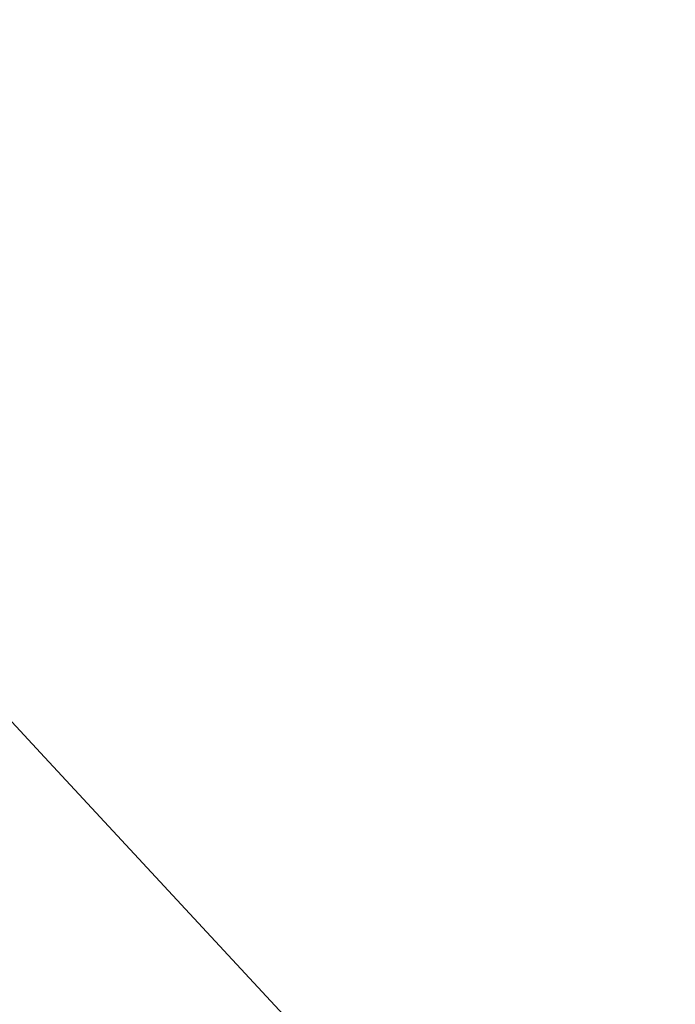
# Model space of a CAD drawing. Extents: x 130905 to 137824, y 412333 to 417928.
# Tile 126 of 256: x 134291 to 134370, y 412820 to 412939. Entities that reach past the tile are written whole.
import ezdxf
from ezdxf.lldxf.tags import DXFTag

# ---------------------------------------------------------------- set-up
doc = ezdxf.new("R2010")
doc.units = 0
doc.layers.add('B-ME-KG-GRENS_OPNAME-G', color=210, linetype='KG-OPNAME', lineweight=18)
doc.layers.add('B-ME-OG-WATER_KANAAL-GV', color=120, linetype='Continuous', lineweight=18)
doc.styles.get("Standard").update_dxf_attribs({"font": 'arial.ttf'})
tags = doc.linetypes.add('KG-OPNAME', pattern='A,5.5,-2,["O",Standard,S=1.8,R=0,X=-0.5,Y=-0.9],-2,5.5,-2,[5,NLCS.SHX,S=0.75,R=0,X=0,Y=0],-2', length=19).pattern_tags.tags
tags[6] = DXFTag(74, 10)

msp = doc.modelspace()

# ---------------------------------------------------------------- linework, layer by layer
at = {"layer": 'B-ME-KG-GRENS_OPNAME-G'}
msp.add_polyline3d([(134066.877, 413094.758, 1.778), (134100.088, 413058.903, 1.778), (134132.496, 413023.916, 1.778), (134165.083, 412988.736, 1.778), (134197.763, 412953.454, 1.778), (134229.558, 412919.129, 1.778), (134261.143, 412885.029, 1.778), (134293.208, 412850.412, 1.778), (134325.077, 412816.007, 1.778), (134350.725, 412788.317, 1.778), (134369.762, 412767.765, 1.778)], dxfattribs=at)
at = {"layer": 'B-ME-OG-WATER_KANAAL-GV'}
msp.add_polyline3d([(134261.143, 412885.029, 1.778), (134293.208, 412850.412, 1.778), (134325.077, 412816.007, 1.778), (134350.725, 412788.317, 1.778), (134369.762, 412767.765, 1.778), (134350.226, 412751.381, 1.778), (134349.157, 412752.465, 1.778), (134334.952, 412767.646, 1.778), (134320.066, 412783.862, 1.778), (134305.418, 412799.801, 1.778), (134289.926, 412816.776, 1.778)], dxfattribs=at)

doc.saveas('drawing.dxf')
